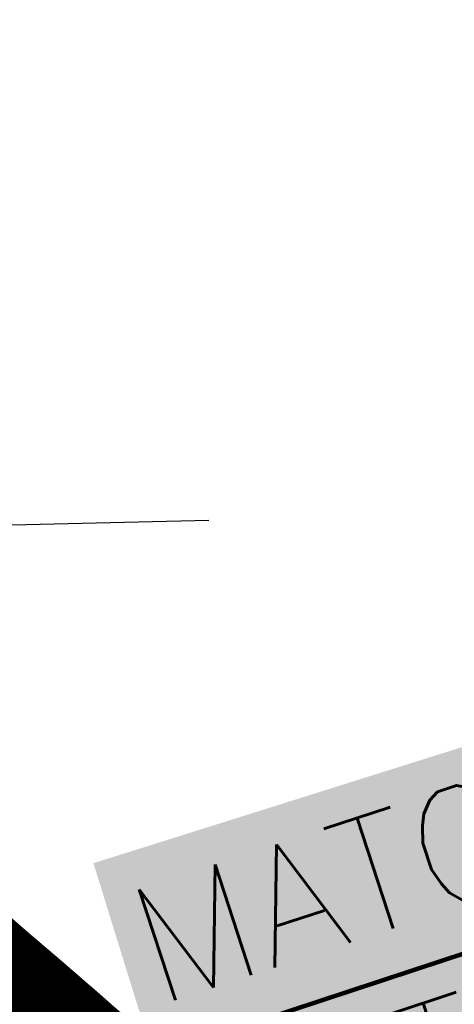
# Model space of a CAD drawing. Header units: feet. Extents: x 18803 to 104580, y -6601 to 116448.
# Tile 14 of 102: x 43225 to 45200, y 28948 to 33415. Entities that reach past the tile are written whole.
import ezdxf

# ---------------------------------------------------------------- set-up
doc = ezdxf.new("R2010")
doc.units = ezdxf.units.FT
doc.header["$LTSCALE"] = 100
doc.header["$MEASUREMENT"] = 0
doc.linetypes.add('DASHED', pattern=[0.75, 0.5, -0.25])
for name, color, linetype in [('ELPC BOLD TITLE SHEET', 3, 'Continuous'), ('ELRGOV-SECTION', 253, 'DASHED'), ('SL-MATCH', 253, 'Continuous'), ('ST-MATCH', 1, 'Continuous')]:
    doc.layers.add(name, color=color, linetype=linetype)
doc.styles.add('L5280', font='simplex.shx', dxfattribs={"height": 528})

msp = doc.modelspace()

# ---------------------------------------------------------------- linework, layer by layer
at = {"layer": 'ELPC BOLD TITLE SHEET', "const_width": 1000}
for points in [[(44994.43259227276, 25873.12758118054), (44997.59958026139, 25871.48795404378), (44997.59958017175, 25871.48795408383), (45000.29333963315, 25869.79948952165)], [(42720.84680834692, 29089.73008896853), (42732.39539574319, 29078.87973999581), (42732.72087385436, 29078.5793415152), (42740.12446006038, 29071.86709471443), (42740.21415722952, 29071.78537695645), (42746.26306966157, 29066.24772223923), (42746.45590849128, 29066.07299858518), (42759.12913037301, 29054.708530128), (42759.30935491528, 29054.54469377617), (42759.35557697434, 29054.5025733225), (42771.32195738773, 29043.57173138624), (42777.48156229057, 29037.84574873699), (42783.44000424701, 29032.3738183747), (42783.44293409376, 29032.3711266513), (42783.44544700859, 29032.36881861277), (42794.96122986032, 29021.78744873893), (42795.00741237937, 29021.74491424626), (42795.4357698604, 29021.34947023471), (42807.72169092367, 29009.89809379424), (42807.95379629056, 29009.6842790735), (42811.97236684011, 29006.02562004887), (42820.76731139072, 28998.08102689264), (42820.8283668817, 28998.02604128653), (42829.30629518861, 28990.41403068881), (42834.287631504, 28985.98424763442), (42834.29698166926, 28985.97593660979), (42847.51253176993, 28974.23455474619), (42847.52442004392, 28974.22398655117), (42848.98062612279, 28972.92873858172), (42864.83092169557, 28958.74630502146), (42866.59661870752, 28957.14490809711), (42881.69447163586, 28943.78365691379), (42881.7796086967, 28943.70862490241), (42886.67815813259, 28939.4093976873), (42899.27243179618, 28928.43221955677), (42899.30832851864, 28928.40098769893), (42907.83557157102, 28920.99510379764), (42907.85902697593, 28920.97470886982), (42917.41017509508, 28912.66002539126), (42917.48255765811, 28912.59724382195), (42929.7995246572, 28901.95313074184), (42929.80604731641, 28901.94749953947), (42929.81252360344, 28901.94190468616), (42936.04488755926, 28896.56310678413), (42936.11162349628, 28896.50570722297), (42952.59994334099, 28882.37244415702), (42952.62018729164, 28882.3551459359), (42952.64038705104, 28882.33784945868), (42954.19655099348, 28881.00958347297), (42954.22772098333, 28880.98301948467), (42971.83562885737, 28866.00109699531), (42971.84146768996, 28865.99613044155), (42976.21428542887, 28862.27769872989), (42976.24822778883, 28862.24878469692), (42989.67197888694, 28850.79343031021), (42999.82239623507, 28842.17840227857), (43008.2793497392, 28834.98056076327), (43023.46637143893, 28821.97994484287), (43023.46983098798, 28821.97698502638), (43023.47372011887, 28821.97365643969), (43027.286527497, 28818.71219876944), (43027.39365180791, 28818.6210772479), (43045.16227849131, 28803.59143821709), (43045.18100989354, 28803.57554781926), (43045.19973840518, 28803.55969076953), (43047.35488534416, 28801.72957426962), (43047.36976075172, 28801.7169330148), (43061.43836286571, 28789.75211024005), (43061.44182796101, 28789.74916173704), (43061.44491499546, 28789.74653587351), (43071.43003319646, 28781.24846939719), (43071.5072185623, 28781.18251600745), (43077.4678603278, 28776.06888476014), (43077.5230220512, 28776.02169597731), (43093.34812259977, 28762.52238917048), (43095.61573764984, 28760.54354304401), (43095.63012390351, 28760.53097972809), (43108.56828360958, 28749.22409600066), (43108.57862563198, 28749.2150625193), (43119.27794137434, 28739.87424364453), (43123.89049437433, 28735.8778116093), (43123.93225947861, 28735.84170268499), (43139.42539272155, 28722.47544414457), (43139.48482136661, 28722.42432935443), (43142.57127636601, 28719.77771781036), (43142.60521535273, 28719.74856385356), (43154.94814323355, 28709.12708582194), (43165.5595587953, 28699.83991633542), (43165.60590393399, 28699.79925694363), (43170.46472594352, 28695.52624592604), (43170.48093754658, 28695.51200089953), (43186.33607454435, 28681.59192730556), (43186.44790374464, 28681.49431834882), (43188.23884954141, 28679.94022253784), (43202.46382894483, 28667.68234148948), (43202.51155099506, 28667.64132066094), (43210.95822643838, 28660.39871508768), (43210.96830511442, 28660.39010082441), (43210.98914454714, 28660.37224660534), (43218.31919962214, 28654.10728323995), (43218.33730069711, 28654.09182638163), (43233.72595067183, 28640.96318036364), (43233.83059476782, 28640.87337315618), (43248.54681004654, 28628.1769210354), (43256.45643989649, 28621.23336621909), (43256.49693907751, 28621.19773863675), (43263.27114451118, 28615.22583695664), (43278.00156752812, 28602.13659584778), (43278.04042887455, 28602.10213412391), (43279.30762559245, 28600.98065025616), (43279.31956056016, 28600.97010758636), (43279.33150369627, 28600.95954458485), (43292.9647383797, 28588.92422920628), (43292.96852577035, 28588.9208836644), (43292.97250490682, 28588.91737017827), (43302.33248700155, 28580.6476894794), (43308.24944562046, 28575.38929469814), (43323.64805250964, 28561.91328441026), (43323.69838171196, 28561.86935333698), (43325.07568629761, 28560.67025933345), (43339.07506381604, 28548.61945243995), (43339.10173307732, 28548.59640117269), (43339.12837036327, 28548.57344009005), (43347.42322077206, 28541.3939942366), (43354.34592652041, 28535.54349218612), (43354.3469016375, 28535.54266803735), (43354.34687766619, 28535.54268829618), (43369.40110343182, 28522.81861554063), (43369.41378770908, 28522.80787337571), (43369.42650171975, 28522.79712018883), (43369.61521766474, 28522.63716545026), (43384.3199318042, 28510.59310705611), (43384.34977720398, 28510.56870091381), (43391.93814198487, 28504.37321821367), (43392.16666011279, 28504.18428745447), (43398.88905055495, 28498.55634937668), (43413.05439879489, 28486.45582446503), (43413.52528773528, 28486.04811718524), (43414.32692619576, 28485.32012395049), (43426.3749002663, 28473.84667990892), (43434.51928180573, 28465.88998033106), (43434.72066073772, 28465.69085784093), (43439.41828270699, 28460.98959607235), (43452.48316197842, 28447.58218392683), (43454.41618430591, 28445.57714140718)]]:
    msp.add_lwpolyline(points, dxfattribs=at)
at = {"layer": 'ELRGOV-SECTION', "ltscale": 50}
msp.add_lwpolyline([(38474.35569814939, 31018.87606613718), (41585.03193115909, 31087.28173228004), (46861.11878644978, 31206.61186121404), (52136.87366298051, 31329.21816161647)], dxfattribs=at)
at = {"layer": 'SL-MATCH', "const_width": 20}
msp.add_lwpolyline([(40967.23025008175, 27770.11860674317), (52031.75944042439, 31413.10269017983)], dxfattribs=at)
at = {"layer": 'ST-MATCH', "color": 155}
msp.add_solid([(44053.32993366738, 27998.90245631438), (43560.25407431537, 29587.71099718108), (54735.06560880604, 31313.9060341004), (54229.34678086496, 32943.45324853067)], dxfattribs=at)

# ---------------------------------------------------------------- texts
at = {"layer": 'ST-MATCH', "style": 'L5280'}
for s, p in [('MATCH LINE VIEW A', (43847.02496692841, 28938.54615754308)), ('MATCH LINE VIEW B', (44147.24303737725, 28098.58011140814))]:
    msp.add_text(s, height=528, rotation=18.13736557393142, dxfattribs=at).set_placement(p)

doc.saveas('drawing.dxf')
